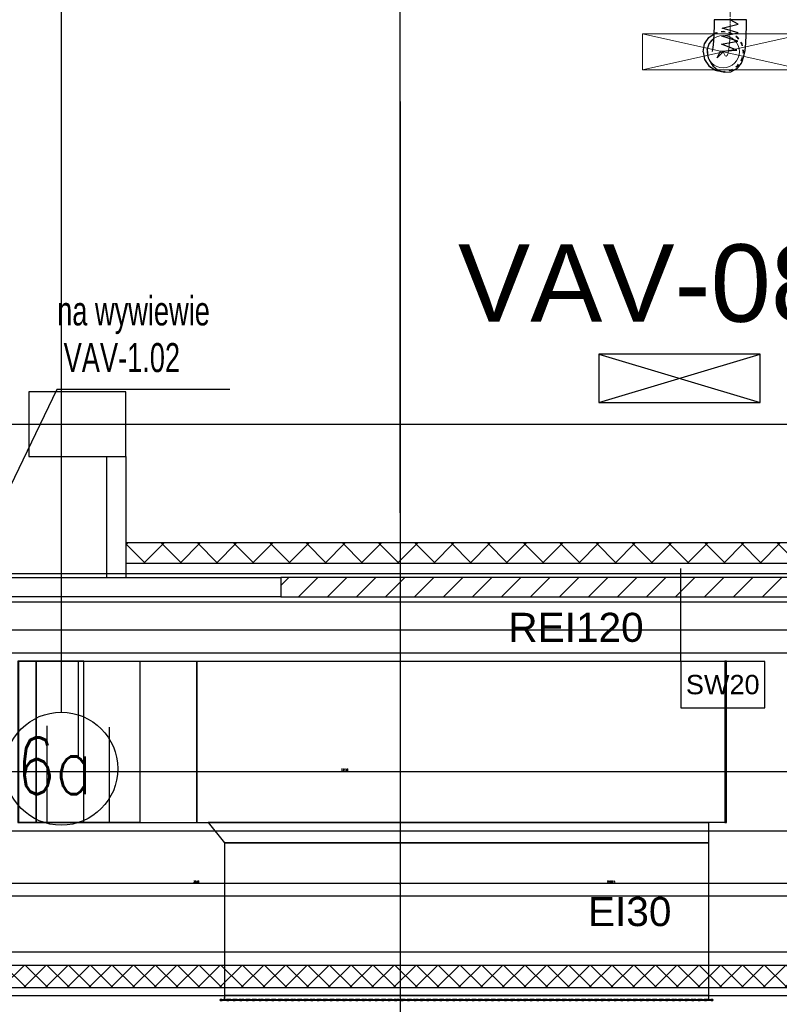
# Model space of a CAD drawing. Header units: centimetres. Extents: x -149939 to 48626, y -46000 to 152985.
# Tile 98 of 256: x -54898 to -50192, y 74507 to 80606. Entities that reach past the tile are written whole.
import ezdxf

# ---------------------------------------------------------------- set-up
doc = ezdxf.new("R2010")
doc.units = ezdxf.units.CM
doc.header["$LTSCALE"] = 50
doc.header["$PDMODE"] = 35
doc.header["$PDSIZE"] = 0.1
for name, pattern in [('CADVENT_CENTERLINE', [9.9, 7.4, -1, 0.5, -1]), ('CADVENT_HIDDEN', [0.8, 0.25, -0.55]), ('Kondygnacja  -0_5$0$HIDDEN', [9.525, 6.35, -3.175]), ('Kondygnacja  -0_5$0$HIDDEN2', [4.7625, 3.175, -1.5875]), ('Osie rzutów$0$DASHDOT2', [12.7, 6.35, -3.175, 0, -3.175])]:
    doc.linetypes.add(name, pattern=pattern)
doc.layers.get('0').update_dxf_attribs({"color": 8})
doc.layers.get('DEFPOINTS').update_dxf_attribs({"color": 8})
for name, color, linetype in [('01-103-Went PP_poziom-0_5$0$L_Nawiew', 7, 'Continuous'), ('bgde-nawiewEXP', 7, 'Continuous'), ('bgde-nawiewHIDDEN', 250, 'Continuous'), ('bgde-wywiewEXP', 5, 'Continuous'), ('bgde-wywiewHIDDEN', 7, 'Continuous'), ('bgde_tlumik', 7, 'Continuous'), ('bgde_VAV', 7, 'Continuous'), ('Kondygnacja  -0_5$0$ARCH_GK', 8, 'Continuous'), ('Kondygnacja  -0_5$0$ARCH_INFO_ODPORNOŚĆ OGNIOWA', 8, 'Continuous'), ('Kondygnacja  -0_5$0$ARCH_INFO_OPISY_PRZEGRODY', 8, 'Continuous'), ('Kondygnacja  -0_5$0$ARCH_KONSTR_POWYŻEJ RZUTU', 8, 'Kondygnacja  -0_5$0$HIDDEN'), ('Kondygnacja  -0_5$0$ARCH_KONSTR_POWYŻEJ RZUTU_IST', 8, 'Kondygnacja  -0_5$0$HIDDEN2'), ('Kondygnacja  -0_5$0$ARCH_MUROWANE', 8, 'Continuous'), ('Kondygnacja  -0_5$0$ARCH_MUROWANE_IST', 8, 'Continuous'), ('Kondygnacja  -0_5$0$ARCH_ŚLUSARKA_DRZWI', 8, 'Continuous'), ('Kondygnacja  -0_5$0$ARCH_ŻELBET_IST', 8, 'Continuous'), ('Osie rzutów$0$ARCH_INFO_OSIE_IST', 8, 'Osie rzutów$0$DASHDOT2'), ('Osie rzutów$0$ARCH_INFO_OSIE_OPISY_IST', 8, 'Continuous')]:
    doc.layers.add(name, color=color, linetype=linetype)
for name, color, linetype, lineweight in [('bgde-nawiewCEN', 7, 'Continuous', 13), ('bgde_nawiewnik', 11, 'Continuous', 5), ('Kondygnacja  -0_5$0$ARCH_INFO_WYMIARY', 8, 'Continuous', 9), ('RFCU', 6, 'Continuous', 30)]:
    doc.layers.add(name, color=color, linetype=linetype, lineweight=lineweight)
doc.styles.add('Arial', font='ARIAL.TTF')
doc.styles.add('Kondygnacja  -0_5$0$Arial', font='ARIAL.TTF')
doc.styles.add('Kondygnacja  -0_5$0$Romans', font='Romans.shx', dxfattribs={"width": 0.7})
doc.styles.add('Osie rzutów$0$ROMANS-250-CM', font='romans.shx', dxfattribs={"width": 0.8, "height": 50})
doc.dimstyles.new('Kondygnacja  -0_5$0$Wymiary 1-100', dxfattribs={"dimtxt": 12, "dimasz": 10, "dimexe": 5, "dimexo": 0, "dimgap": 4, "dimtad": 1, "dimrnd": 0.5, "dimzin": 12, "dimdsep": 46, "dimtxsty": 'Kondygnacja  -0_5$0$Romans', "dimblk": 'Kondygnacja  -0_5$0$_Oblique', "dimcen": 10, "dimdle": 10, "dimclrt": 55, "dimazin": 0, "dimtfac": 1, "dimtmove": 1, "dimatfit": 3, "dimfxl": 8, "dimfxlon": 1, "dimtolj": 1, "dimtzin": 0, "dimarcsym": 0})

# ---------------------------------------------------------------- blocks, each defined once
blk = doc.blocks.new('Osie rzutów')
at = {"layer": 'Osie rzutów$0$ARCH_INFO_OSIE_IST', "ltscale": 10}
for p, q in [((6860, 12255), (6860, 15006.6)), ((6650, 14934.6), (6650, 12131.61)), ((6860, 12510), (6860, 4623.26)), ((4436.04, 12310), (13655, 12310)), ((4436.04, 12200), (13655, 12200))]:
    blk.add_line(p, q, dxfattribs=at)
at = {"layer": 'Osie rzutów$0$ARCH_INFO_OSIE_OPISY_IST'}
blk.add_circle((6650, 12096.61), 35, dxfattribs=at)
at = {"layer": 'Osie rzutów$0$ARCH_INFO_OSIE_OPISY_IST', "style": 'Osie rzutów$0$ROMANS-250-CM', "width": 0.8}
blk.add_text('6a', height=35, dxfattribs=at).set_placement((6622.33, 12080.89))
blk = doc.blocks.new('Kondygnacja  -0_5$0$_Oblique')
at = {"color": 0, "linetype": 'ByBlock', "lineweight": -2}
blk.add_line((-0.5, -0.5), (0.5, 0.5), dxfattribs=at)
blk = doc.blocks.new('*D121')
at = {"layer": 'DEFPOINTS', "color": 0}
for p in [(-52540, 75555.6), (-49970.6, 75555.6), (-52540, 75255)]:
    blk.add_point(p, dxfattribs=at)
at = {"layer": 'Kondygnacja  -0_5$0$ARCH_INFO_WYMIARY', "color": 0, "lineweight": -2}
for p, q in [((-49960.6, 75255), (-52550, 75255)), ((-52540, 75263), (-52540, 75250)), ((-49970.6, 75263), (-49970.6, 75250))]:
    blk.add_line(p, q, dxfattribs=at)
at = {"layer": 'Kondygnacja  -0_5$0$ARCH_INFO_WYMIARY', "color": 0, "linetype": 'ByBlock', "lineweight": -2, "xscale": 10, "yscale": 10, "zscale": 10, "rotation": 180}
blk.add_blockref('Kondygnacja  -0_5$0$_Oblique', (-52540, 75255), dxfattribs=at)
at = {"layer": 'Kondygnacja  -0_5$0$ARCH_INFO_WYMIARY', "color": 0, "linetype": 'ByBlock', "lineweight": -2, "xscale": 10, "yscale": 10, "zscale": 10}
blk.add_blockref('Kondygnacja  -0_5$0$_Oblique', (-49970.6, 75255), dxfattribs=at)
at = {"layer": 'Kondygnacja  -0_5$0$ARCH_INFO_WYMIARY', "color": 55, "insert": (-51234.5, 75265), "char_height": 12, "attachment_point": 5, "style": 'Kondygnacja  -0_5$0$Romans'}
blk.add_mtext('\\A1;2569.5', dxfattribs=at)
blk = doc.blocks.new('*D122')
at = {"layer": 'DEFPOINTS', "color": 0}
for p in [(-55780, 75556.5), (-52540, 75555.6), (-55780, 75255)]:
    blk.add_point(p, dxfattribs=at)
at = {"layer": 'Kondygnacja  -0_5$0$ARCH_INFO_WYMIARY', "color": 0, "lineweight": -2}
for p, q in [((-52530, 75255), (-55790, 75255)), ((-55780, 75263), (-55780, 75250)), ((-52540, 75263), (-52540, 75250))]:
    blk.add_line(p, q, dxfattribs=at)
at = {"layer": 'Kondygnacja  -0_5$0$ARCH_INFO_WYMIARY', "color": 0, "linetype": 'ByBlock', "lineweight": -2, "xscale": 10, "yscale": 10, "zscale": 10, "rotation": 180}
blk.add_blockref('Kondygnacja  -0_5$0$_Oblique', (-55780, 75255), dxfattribs=at)
at = {"layer": 'Kondygnacja  -0_5$0$ARCH_INFO_WYMIARY', "color": 0, "linetype": 'ByBlock', "lineweight": -2, "xscale": 10, "yscale": 10, "zscale": 10}
blk.add_blockref('Kondygnacja  -0_5$0$_Oblique', (-52540, 75255), dxfattribs=at)
at = {"layer": 'Kondygnacja  -0_5$0$ARCH_INFO_WYMIARY', "color": 55, "insert": (-53803.9, 75265), "char_height": 12, "attachment_point": 5, "style": 'Kondygnacja  -0_5$0$Romans'}
blk.add_mtext('\\A1;3240', dxfattribs=at)
blk = doc.blocks.new('*D139')
at = {"layer": 'DEFPOINTS', "color": 0}
for p in [(-58940, 76554.6), (-46830, 76500), (-46830, 75949.4)]:
    blk.add_point(p, dxfattribs=at)
at = {"layer": 'Kondygnacja  -0_5$0$ARCH_INFO_WYMIARY', "color": 0, "lineweight": -2}
for p, q in [((-58950, 75949.4), (-46820, 75949.4)), ((-58940, 75957.4), (-58940, 75944.4)), ((-46830, 75957.4), (-46830, 75944.4))]:
    blk.add_line(p, q, dxfattribs=at)
at = {"layer": 'Kondygnacja  -0_5$0$ARCH_INFO_WYMIARY', "color": 0, "linetype": 'ByBlock', "lineweight": -2, "xscale": 10, "yscale": 10, "zscale": 10, "rotation": 180}
blk.add_blockref('Kondygnacja  -0_5$0$_Oblique', (-58940, 75949.4), dxfattribs=at)
at = {"layer": 'Kondygnacja  -0_5$0$ARCH_INFO_WYMIARY', "color": 0, "linetype": 'ByBlock', "lineweight": -2, "xscale": 10, "yscale": 10, "zscale": 10}
blk.add_blockref('Kondygnacja  -0_5$0$_Oblique', (-46830, 75949.4), dxfattribs=at)
at = {"layer": 'Kondygnacja  -0_5$0$ARCH_INFO_WYMIARY', "color": 55, "insert": (-52885, 75959.4), "char_height": 12, "attachment_point": 5, "style": 'Kondygnacja  -0_5$0$Romans'}
blk.add_mtext('\\A1;12110', dxfattribs=at)
blk = doc.blocks.new('Kondygnacja  -0_5$0$konstrukcja istniejąca -0.5')
at = {"layer": 'Kondygnacja  -0_5$0$ARCH_KONSTR_POWYŻEJ RZUTU_IST', "ltscale": 10}
for p, q in [((6338.46, 12217.5), (7382, 12217.5)), ((7382, 12182.5), (6338.46, 12182.5))]:
    blk.add_line(p, q, dxfattribs=at)
blk.add_lwpolyline([(7382, 11982.89), (6338.46, 11982.89), (6338.46, 12017.89), (7382, 12017.89)], dxfattribs=at)
blk = doc.blocks.new('A$C066D7839')
at = {"layer": 'bgde_nawiewnik', "color": 7}
for p, q in [((-50, -11.15), (-50, 11.15)), ((-50, 11.15), (50, 11.15)), ((-50, -11.15), (50, 11.15)), ((50, -11.15), (-50, 11.15)), ((50, 11.15), (50, -11.15)), ((50, -11.15), (-50, -11.15))]:
    blk.add_line(p, q, dxfattribs=at)
blk.add_circle((0, 0), 10, dxfattribs=at)
blk = doc.blocks.new('t2')
at = {"layer": 'bgde_tlumik'}
for p, q in [((-54534.4, 76042.4), (-54534.4, 76632.4)), ((-54726.5, 75632.4), (-54726.5, 76232.4)), ((-54342.2, 75632.4), (-54342.2, 76222.4))]:
    blk.add_line(p, q, dxfattribs=at)
blk.add_lwpolyline([(-54903.3, 76632.4), (-54153.3, 76632.4), (-54153.3, 75632.4), (-54903.3, 75632.4)], close=True, dxfattribs=at)

msp = doc.modelspace()

# ---------------------------------------------------------------- hatches: boundary and pattern name
at = {"layer": 'Kondygnacja  -0_5$0$ARCH_GK', "linetype": 'Continuous'}
h = msp.add_hatch(dxfattribs=at)
h.set_pattern_fill('ANSI37', color=256, scale=50, style=0)
h.set_pattern_definition([(45, (-121140, -45000), (-112.2532, 112.2532), []), (135, (-121140, -45000), (-112.2532, -112.2532), [])])
h.paths.add_polyline_path([(-54240, 77365), (-54240, 77240), (-46015, 77240), (-45940, 77365)], flags=0)
h = msp.add_hatch(dxfattribs=at)
h.set_pattern_fill('ANSI37', color=256, scale=30, style=0)
h.set_pattern_definition([(45, (-121140, -45000), (-67.35192, 67.35192), []), (135, (-121140, -45000), (-67.35192, -67.35192), [])])
h.paths.add_polyline_path([(-58940, 74750), (-58940, 74610), (-56430, 74610), (-56355, 74644.167), (-56355, 74750)], flags=0)
h.paths.add_polyline_path([(-56355, 74750), (-56355, 74644.167), (-56280, 74610), (-9802.153, 74610), (-9744.163, 74750)], flags=0)
at = {"layer": 'Kondygnacja  -0_5$0$ARCH_MUROWANE', "linetype": 'Continuous'}
h = msp.add_hatch(dxfattribs=at)
h.set_pattern_fill('ANSI31', color=256, scale=40, style=0)
h.set_pattern_definition([(45, (-121140, -45000), (-89.80256, 89.80256), [])])
h.paths.add_polyline_path([(-53280, 77150), (-53280, 77030), (-47380, 77030), (-47380, 77150)], flags=0)

# ---------------------------------------------------------------- linework, layer by layer
at = {"layer": 'bgde-nawiewCEN', "linetype": 'CADVENT_CENTERLINE', "ltscale": 0.06}
for p, q in [((-50496.365, 81655.114, 359.822), (-50496.365, 80605.742, 359.822)), ((-50496.365, 80605.742, 359.822), (-50496.365, 80565.602, 359.822)), ((-50496.365, 80565.602, 359.822), (-50500.161, 80465.897, 359.822)), ((-50500.161, 80465.897, 359.822), (-50504.316, 80424.29, 359.822)), ((-50536.122, 80397.617, 359.822), (-50539.917, 80407.586, 359.822)), ((-50531.966, 80389.285, 359.822), (-50536.122, 80397.617, 359.822)), ((-50526.829, 80382.393, 359.822), (-50531.966, 80389.285, 359.822)), ((-50509.454, 80397.89, 359.822), (-50515.18, 80383.943, 359.822)), ((-50504.316, 80424.29, 359.822), (-50509.454, 80397.89, 359.822)), ((-50521.103, 80379.695, 359.822), (-50526.829, 80382.393, 359.822)), ((-50515.18, 80383.943, 359.822), (-50521.103, 80379.695, 359.822))]:
    msp.add_line(p, q, dxfattribs=at)
at = {"layer": 'bgde-nawiewEXP', "linetype": 'Continuous', "elevation": 359.822}
for points in [[(-50639.238, 80419.225), (-50636.131, 80380.331), (-50632.307, 80370.285), (-50628.073, 80361.796), (-50610.407, 80327.267), (-50605.069, 80320.106), (-50575.44, 80294.989), (-50569.133, 80292.016), (-50532.07, 80280.19), (-50493.338, 80283.513), (-50458.832, 80301.479), (-50451.964, 80306.405), (-50427.352, 80335.981), (-50420.597, 80352.436), (-50410.225, 80387.198), (-50404.797, 80415.092), (-50400.316, 80459.952), (-50396.365, 80563.737), (-50396.365, 80605.742), (-50596.365, 80605.742), (-50596.365, 80567.468), (-50600.006, 80471.842), (-50603.836, 80433.489), (-50608.683, 80408.582)], [(-50664.917, 80407.586), (-50655.402, 80455.421), (-50628.306, 80495.974), (-50598.324, 80516.007)], [(-50639.238, 80419.225), (-50627.223, 80456.347), (-50601.917, 80486.046), (-50599.416, 80487.324)], [(-50664.917, 80407.586), (-50655.402, 80359.75), (-50628.306, 80319.197), (-50587.753, 80292.101), (-50539.917, 80282.586), (-50537.973, 80282.972)]]:
    msp.add_lwpolyline(points, dxfattribs=at)
at = {"layer": 'bgde-nawiewEXP', "elevation": 359.822}
msp.add_lwpolyline([(-50539.917, 80407.586), (-50577.764, 80368.824), (-50557.573, 80411.473), (-50454.911, 80416.567), (-50551.297, 80453.704), (-50449.665, 80471.774), (-50548.183, 80503.173), (-50447.367, 80525.219), (-50546.774, 80553.213), (-50446.473, 80577.573), (-50496.365, 80605.742)], dxfattribs=at)
at = {"layer": 'bgde-nawiewEXP', "linetype": 'Continuous'}
msp.add_lwpolyline([(-56536.095, 75632.419), (-56536.095, 75581.674), (-49476.11, 75581.674), (-49476.11, 76681.674), (-56536.095, 76681.674), (-56536.095, 76632.419)], dxfattribs=at)
at = {"layer": 'bgde-nawiewHIDDEN', "linetype": 'CADVENT_HIDDEN', "elevation": 359.822}
for points in [[(-50664.917, 80407.586), (-50655.402, 80455.421), (-50628.306, 80495.974), (-50587.753, 80523.071), (-50598.324, 80516.007)], [(-50664.917, 80407.586), (-50655.402, 80359.75), (-50628.306, 80319.197), (-50587.753, 80292.101), (-50539.917, 80282.586), (-50492.082, 80292.101), (-50537.973, 80282.972)]]:
    msp.add_lwpolyline(points, dxfattribs=at)
msp.add_lwpolyline([(-50587.753, 80523.071), (-50539.917, 80532.586), (-50492.082, 80523.071), (-50451.529, 80495.974), (-50424.432, 80455.421), (-50414.917, 80407.586), (-50424.432, 80359.75), (-50451.529, 80319.197), (-50492.082, 80292.101), (-50451.529, 80319.197), (-50424.432, 80359.75), (-50414.917, 80407.586), (-50424.432, 80455.421), (-50451.529, 80495.974), (-50492.082, 80523.071), (-50539.917, 80532.586)], close=True, dxfattribs=at)
at = {"layer": 'bgde-wywiewEXP', "linetype": 'Continuous'}
for points in [[(-54910.12, 75632.419), (-54500.035, 75632.419), (-54500.035, 76632.419), (-54795.12, 76632.419), (-54795.12, 75632.419), (-54795.12, 76632.419), (-54910.12, 76632.419)], [(-50530.035, 75632.419), (-50520.035, 75632.419), (-50520.035, 76632.419), (-50530.035, 76632.419)], [(-53655.035, 74530.419), (-53655.035, 74536.419), (-50605.035, 74536.419), (-50605.035, 74530.419)]]:
    msp.add_lwpolyline(points, close=True, dxfattribs=at)
for points in [[(-54500.035, 75632.419), (-54500.035, 76632.419), (-53800.035, 76632.419), (-53800.035, 75632.419), (-50630.035, 75632.419), (-50630.035, 75507.419), (-53630.035, 75507.419), (-53630.035, 74536.419)], [(-54500.035, 75632.419), (-53800.035, 75632.419), (-53800.035, 76632.419), (-50530.035, 76632.419), (-50530.035, 75632.419), (-53730.035, 75632.419), (-53630.035, 75507.419), (-50630.035, 75507.419), (-50630.035, 74560.419), (-53630.035, 74560.419), (-50630.035, 74560.419), (-50630.035, 74536.419)]]:
    msp.add_lwpolyline(points, dxfattribs=at)
at = {"layer": 'bgde-wywiewHIDDEN', "linetype": 'CADVENT_HIDDEN'}
for points in [[(-53655.035, 74530.419), (-50605.035, 74530.419), (-50605.035, 74536.419), (-53655.035, 74536.419)], [(-53630.035, 74560.419), (-53630.035, 74560.419)], [(-53630.035, 74536.419), (-50630.035, 74536.419)], [(-53630.035, 74536.419), (-53630.035, 74536.419)], [(-50605.035, 74536.419), (-50605.035, 74536.419)], [(-53655.035, 74530.419), (-53655.035, 74530.419)]]:
    msp.add_lwpolyline(points, close=True, dxfattribs=at)
msp.add_lwpolyline([(-53630.035, 74536.419), (-53630.035, 74560.419), (-50630.035, 74560.419), (-50630.035, 74536.419)], dxfattribs=at)
at = {"layer": 'bgde_VAV'}
for p, q in [((-54668.34, 78314.395), (-55478.279, 76632.419)), ((-53595.16, 78314.395), (-54668.34, 78314.395))]:
    msp.add_line(p, q, dxfattribs=at)
at = {"layer": 'Kondygnacja  -0_5$0$ARCH_GK', "linetype": 'Continuous'}
for p, q in [((-54240, 77365), (-54240, 77240)), ((-45940, 77365), (-54240, 77365)), ((-54240, 77240), (-46015, 77240)), ((-58940, 74750), (-9744.163, 74750)), ((-56280, 74610), (-9802.153, 74610))]:
    msp.add_line(p, q, dxfattribs=at)
at = {"layer": 'Kondygnacja  -0_5$0$ARCH_INFO_OPISY_PRZEGRODY'}
msp.add_lwpolyline([(-50802.764, 76630.265), (-50802.764, 77206.274)], dxfattribs=at)
msp.add_lwpolyline([(-50802.764, 76342.265), (-50282.764, 76342.265), (-50282.764, 76630.265), (-50802.764, 76630.265), (-50802.764, 76342.265)], close=True, dxfattribs=at)
at = {"layer": 'Kondygnacja  -0_5$0$ARCH_MUROWANE', "linetype": 'Continuous'}
for p, q in [((-53280, 77150), (-53280, 77030)), ((-47380, 77150), (-53280, 77150)), ((-53280, 77030), (-47380, 77030))]:
    msp.add_line(p, q, dxfattribs=at)
at = {"layer": 'Kondygnacja  -0_5$0$ARCH_MUROWANE_IST', "ltscale": 4}
for p, q in [((-54360, 77900), (-54360, 77150)), ((-54240, 77900), (-54240, 77150)), ((-58185, 77150), (-53280, 77150))]:
    msp.add_line(p, q, dxfattribs=at)
msp.add_lwpolyline([(-53280, 77030), (-58185, 77030)], dxfattribs=at)
at = {"layer": 'Kondygnacja  -0_5$0$ARCH_ŚLUSARKA_DRZWI'}
msp.add_lwpolyline([(-9822.864, 74560), (-12840, 74560), (-12840, 74560), (-14240.186, 74560), (-14240.186, 74560), (-56230, 74560), (-56230, 71100)], dxfattribs=at)
at = {"layer": 'Kondygnacja  -0_5$0$ARCH_ŻELBET_IST', "ltscale": 4}
msp.add_lwpolyline([(-54840, 77900), (-54240, 77900), (-54240, 78300), (-54840, 78300)], close=True, dxfattribs=at)
at = {"layer": 'RFCU'}
for p, q in [((-50311.069, 78534.556), (-51311.069, 78534.556)), ((-51311.069, 78534.556), (-51311.069, 78234.556)), ((-51311.069, 78234.556), (-50311.069, 78534.556)), ((-51311.069, 78534.556), (-50311.069, 78234.556)), ((-50311.069, 78534.556), (-51311.069, 78534.556)), ((-51311.069, 78534.556), (-51311.069, 78234.556)), ((-51311.069, 78234.556), (-50311.069, 78534.556)), ((-51311.069, 78534.556), (-50311.069, 78234.556)), ((-50311.069, 78234.556), (-50311.069, 78534.556)), ((-50311.069, 78234.556), (-50311.069, 78534.556)), ((-51311.069, 78234.556), (-50311.069, 78234.556)), ((-51311.069, 78234.556), (-50311.069, 78234.556))]:
    msp.add_line(p, q, dxfattribs=at)

# ---------------------------------------------------------------- block references
at = {"layer": '01-103-Went PP_poziom-0_5$0$L_Nawiew', "xscale": 10, "yscale": 10, "zscale": 10}
msp.add_blockref('A$C066D7839', (-50539.915, 80407.586), dxfattribs=at)
at = {"layer": 'bgde_tlumik'}
msp.add_blockref('t2', (0, 0), dxfattribs=at)
at = {"layer": 'Kondygnacja  -0_5$0$ARCH_KONSTR_POWYŻEJ RZUTU', "xscale": 10, "yscale": 10, "zscale": 10}
msp.add_blockref('Kondygnacja  -0_5$0$konstrukcja istniejąca -0.5', (-121140, -45000), dxfattribs=at)
at = {"layer": 'Osie rzutów$0$ARCH_INFO_OSIE_OPISY_IST', "color": 30, "xscale": 10, "yscale": 10, "zscale": 10}
msp.add_blockref('Osie rzutów', (-121140, -45000), dxfattribs=at)

# ---------------------------------------------------------------- texts
at = {"layer": 'bgde_VAV', "width": 0.7}
for s, p in [('na wywiewie', (-54665.421, 78711.88, 1920)), ('VAV-1.02', (-54625.397, 78422.698, 1920))]:
    msp.add_text(s, height=180, dxfattribs=at).set_placement(p)
at = {"layer": 'Kondygnacja  -0_5$0$ARCH_INFO_ODPORNOŚĆ OGNIOWA', "char_height": 180, "width": 533.32525, "attachment_point": 5, "style": 'Kondygnacja  -0_5$0$Arial'}
for s, insert in [('\\PREI120', (-51451.971, 76990.548)), ('\\PEI30', (-51119.054, 75229.728))]:
    msp.add_mtext(s, dxfattribs=dict(at, insert=insert))
at = {"layer": 'Kondygnacja  -0_5$0$ARCH_INFO_OPISY_PRZEGRODY', "insert": (-50542.764, 76486.265), "char_height": 120, "width": 520, "attachment_point": 5, "style": 'Kondygnacja  -0_5$0$Arial'}
msp.add_mtext('SW20', dxfattribs=at)
at = {"layer": 'RFCU', "insert": (-52182.711, 79214.515), "char_height": 480, "width": 10742.22846, "attachment_point": 1, "style": 'Arial'}
msp.add_mtext('VAV-082', dxfattribs=at)

# ---------------------------------------------------------------- dimensions: what is measured, and where the dimension line sits
at = {"layer": 'Kondygnacja  -0_5$0$ARCH_INFO_WYMIARY'}
dim = msp.add_linear_dim(base=(-46830, 75949.409), p1=(-58940, 76554.625), p2=(-46830, 76500), dimstyle='Kondygnacja  -0_5$0$Wymiary 1-100', dxfattribs=at)
dim.commit()
dim.dimension.update_dxf_attribs({"geometry": '*D139', "text_midpoint": (-52885, 75959.409)})
for base, p1, p2, picture, middle in [((-55780.033, 75254.972), (-52540, 75555.645), (-55780.033, 75556.544, -1599.98), '*D122', (-53803.889, 75254.972)), ((-52540, 75254.972), (-49970.591, 75555.645), (-52540, 75555.645), '*D121', (-51234.48, 75254.972))]:
    dim = msp.add_linear_dim(base=base, p1=p1, p2=p2, dimstyle='Kondygnacja  -0_5$0$Wymiary 1-100', dxfattribs=at)
    dim.commit()
    dim.dimension.update_dxf_attribs({"geometry": picture, "text_midpoint": middle, "dimtype": 160})

doc.saveas('drawing.dxf')
